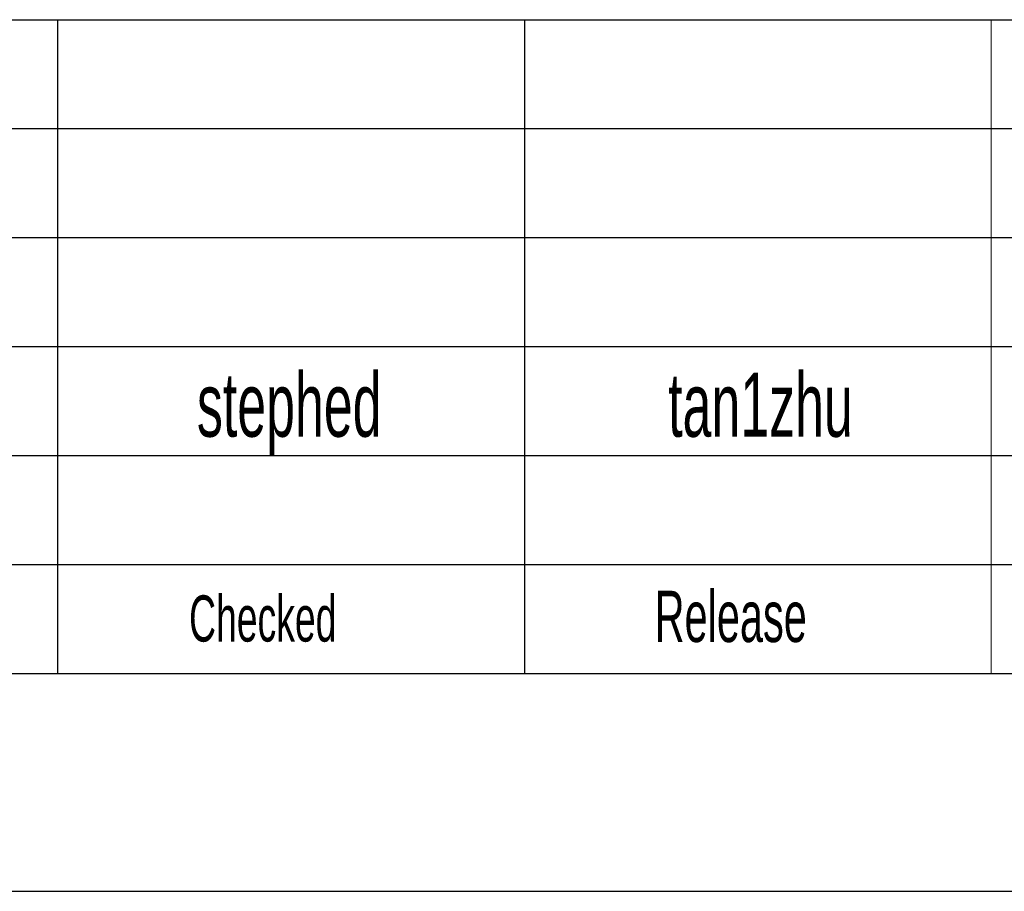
# Model space of a CAD drawing. Header units: millimetres. Extents: x 0 to 594, y 0 to 420.
# Tile 30 of 48: x 466 to 504, y 36 to 70. Entities that reach past the tile are written whole.
import ezdxf

# ---------------------------------------------------------------- set-up
doc = ezdxf.new("R2010")
doc.units = ezdxf.units.MM
doc.layers.add('FORMAT', color=7, linetype='Continuous')
doc.styles.add('SLDTEXTSTYLE1', font='TXT', dxfattribs={"width": 0.605})

msp = doc.modelspace()

# ---------------------------------------------------------------- linework, layer by layer
at = {"layer": 'FORMAT'}
for p, q in [((399.4, 69.5), (584, 69.5)), ((399.4, 69.5), (584, 69.5)), ((399.4, 69.5), (584, 69.5)), ((467, 69.5), (467, 44)), ((485.2, 69.5), (485.2, 44)), ((399.4, 65.25), (584, 65.25)), ((399.4, 65.25), (584, 65.25)), ((399.4, 61), (584, 61)), ((399.4, 56.75), (584, 56.75)), ((399.4, 52.5), (584, 52.5)), ((399.4, 48.25), (584, 48.25)), ((399.4, 44), (584, 44)), ((399.4, 35.5), (584, 35.5))]:
    msp.add_line(p, q, dxfattribs=at)
at = {"layer": 'FORMAT', "lineweight": 18}
msp.add_line((503.4, 69.5), (503.4, 44), dxfattribs=at)

# ---------------------------------------------------------------- texts
at = {"layer": 'FORMAT', "style": 'SLDTEXTSTYLE1'}
for s, insert, char_height, attachment_point in [('stephed', (476.032, 55.734), 2.5, 2), ('tan1zhu', (494.407, 55.731), 2.5, 2), ('Release', (490.28, 47.225), 2, 1), ('Checked', (472.126, 47.042), 1.8, 1)]:
    msp.add_mtext(s, dxfattribs=dict(at, insert=insert, char_height=char_height, attachment_point=attachment_point))

doc.saveas('drawing.dxf')
